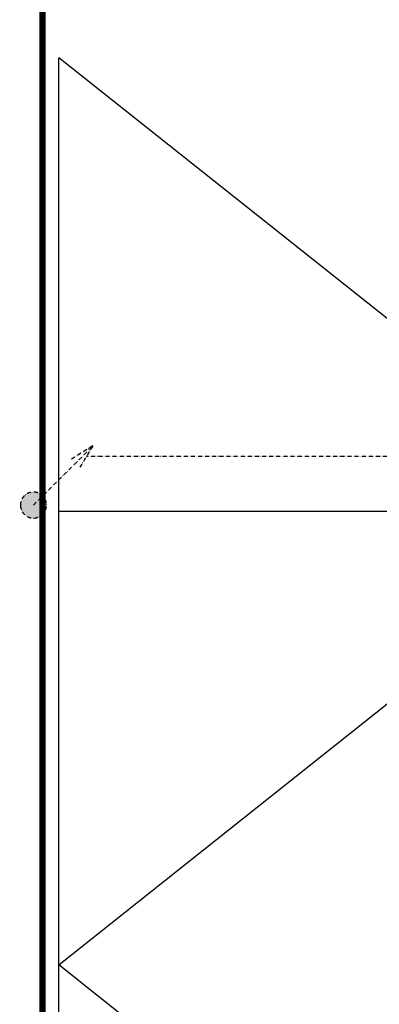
# Model space of a CAD drawing. Header units: millimetres. Extents: x 40090 to 187415, y -53271 to 40260.
# Tile 43 of 43: x 53822 to 54893, y 15203 to 18133. Entities that reach past the tile are written whole.
import ezdxf

# ---------------------------------------------------------------- set-up
doc = ezdxf.new("R2010")
doc.units = ezdxf.units.MM
doc.linetypes.add('ACAD_ISO12W100', pattern=[21, 12, -3, 0, -3, 0, -3])
doc.layers.add('AVM_kabelová_trasa_podhled', color=4, linetype='ACAD_ISO12W100', lineweight=30)
doc.layers.add('AVM_kabelová_trasa_podlaha', color=3, linetype='ACAD_ISO12W100', lineweight=30)
doc.layers.add('AVM_projekce', color=240, linetype='Continuous')

# ---------------------------------------------------------------- blocks, each defined once
blk = doc.blocks.new('Stoupačka')
h = blk.add_hatch(color=256)
edge = h.paths.add_edge_path()
edge.add_ellipse((0, 0), major_axis=(-27.4, 27.4), ratio=1, start_angle=-180, end_angle=0, ccw=False)
edge.add_ellipse((0, 0), major_axis=(-27.4, 27.4), ratio=1, start_angle=0, end_angle=180, ccw=False)
for p, q in [((0, 0), (-177.3, 176.3)), ((-177.3, 176.3), (-113.3, 137.1)), ((-177.3, 176.3), (-138, 112.4))]:
    blk.add_line(p, q)
blk.add_circle((0, 0), 38.8)

msp = doc.modelspace()

# ---------------------------------------------------------------- linework, layer by layer
at = {"layer": 'AVM_kabelová_trasa_podhled'}
msp.add_lwpolyline([(55806.3, 16833), (54020.3, 16833)], dxfattribs=at)
at = {"layer": 'AVM_kabelová_trasa_podlaha', "const_width": 15}
msp.add_lwpolyline([(53887.8, 12831.4), (53887.8, 19297.6), (54193.3, 19427.5)], dxfattribs=at)
at = {"layer": 'AVM_projekce'}
for p, q in [((53897.4, 16508.7), (53897.4, 20508.7)), ((53937.7, 15320.1), (53937.7, 18020.1)), ((55637.7, 16670.1), (53937.7, 18020.1)), ((53937.7, 16670.1), (55637.7, 16670.1)), ((53937.7, 15320.1), (55637.7, 16670.1)), ((53897.4, 12620.1), (53897.4, 16620.1)), ((53937.7, 12620.1), (53937.7, 15320.1)), ((55637.7, 13970.1), (53937.7, 15320.1))]:
    msp.add_line(p, q, dxfattribs=at)

# ---------------------------------------------------------------- block references
at = {"layer": 'AVM_kabelová_trasa_podhled', "xscale": -1}
msp.add_blockref('Stoupačka', (53862.6, 16688.7), dxfattribs=at)

doc.saveas('drawing.dxf')
